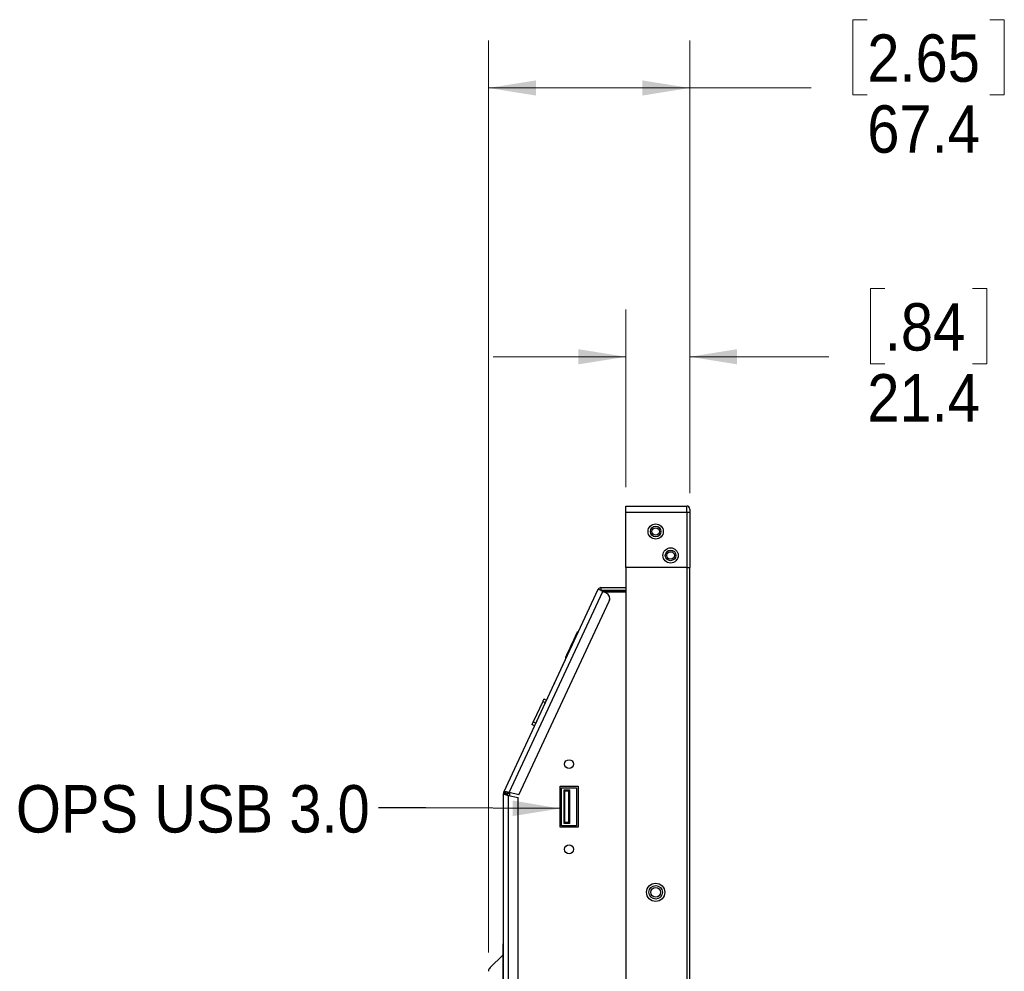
# Model space of a CAD drawing. Header units: millimetres. Extents: x 19 to 844, y 7 to 552.
# Tile 68 of 81: x 450 to 516, y 253 to 316. Entities that reach past the tile are written whole.
import ezdxf

# ---------------------------------------------------------------- set-up
doc = ezdxf.new("R2010")
doc.units = ezdxf.units.MM
doc.styles.add('SLDTEXTSTYLE2', font='GOTHIC.TTF', dxfattribs={"width": 0.913})
doc.styles.get("Standard").update_dxf_attribs({"font": 'GOTHIC.TTF'})
doc.dimstyles.new('SLDDIMSTYLE0', dxfattribs={"dimtxt": 3.175, "dimasz": 3.175, "dimexe": 0, "dimexo": 0.0625, "dimgap": 0.79375, "dimtad": 0, "dimtih": 1, "dimtoh": 1, "dimdec": 1, "dimlfac": 5, "dimrnd": 1e-09, "dimzin": 12, "dimdsep": 46, "dimtxsty": 'SLDTEXTSTYLE2', "dimsah": 1, "dimcen": 0.09, "dimadec": 0, "dimazin": 3, "dimtfac": 1, "dimtdec": 1, "dimtofl": 0, "dimtmove": 0, "dimatfit": 3, "dimfxl": 1, "dimfrac": 2, "dimtolj": 1, "dimtzin": 12, "dimarcsym": 0})
doc.dimstyles.new('SLDDIMSTYLE1', dxfattribs={"dimtxt": 3.175, "dimasz": 3.175, "dimexe": 0, "dimexo": 0.0625, "dimgap": 0.79375, "dimtad": 0, "dimtih": 1, "dimtoh": 1, "dimdec": 1, "dimlfac": 5, "dimrnd": 1e-09, "dimzin": 12, "dimdsep": 46, "dimtxsty": 'SLDTEXTSTYLE2', "dimsah": 1, "dimcen": 0.09, "dimadec": 0, "dimazin": 3, "dimtfac": 1, "dimtdec": 1, "dimtmove": 0, "dimatfit": 0, "dimfxl": 1, "dimfrac": 2, "dimtolj": 1, "dimtzin": 12, "dimarcsym": 0})
doc.dimstyles.new('SLDDIMSTYLE4', dxfattribs={"dimtxt": 0.18, "dimasz": 3.175, "dimexe": 0, "dimexo": 0.0625, "dimgap": 0, "dimtad": 0, "dimtih": 1, "dimtoh": 1, "dimdec": 0, "dimrnd": 1e-09, "dimzin": 0, "dimdsep": 46, "dimtxsty": 'STANDARD', "dimsah": 1, "dimcen": 0.09, "dimadec": 0, "dimazin": 0, "dimtfac": 3.175, "dimtdec": 0, "dimtofl": 0, "dimtmove": 0, "dimatfit": 3, "dimfxl": 1, "dimfrac": 2, "dimtolj": 1, "dimtzin": 0, "dimarcsym": 0})

# ---------------------------------------------------------------- blocks, each defined once
blk = doc.blocks.new('_D_7')
at = {"color": 7, "linetype": 'Continuous', "lineweight": 18}
for p, q in [((506.595, 316.342), (505.628, 316.342)), ((505.628, 316.342), (505.628, 311.301)), ((514.806, 316.342), (515.773, 316.342)), ((515.773, 316.342), (515.773, 311.301)), ((481.225, 253.885), (481.225, 314.944)), ((494.7, 284.639), (494.7, 314.944)), ((481.225, 311.769), (494.7, 311.769)), ((494.7, 311.769), (502.843, 311.769)), ((505.628, 311.301), (506.595, 311.301)), ((515.773, 311.301), (514.806, 311.301))]:
    blk.add_line(p, q, dxfattribs=at)
for points in [[(481.225, 311.769), (484.4, 311.261), (484.4, 312.277)], [(494.7, 311.769), (491.525, 312.277), (491.525, 311.261)]]:
    blk.add_solid(points, dxfattribs=at)
at = {"color": 7, "linetype": 'Continuous', "lineweight": 18, "char_height": 3.175, "attachment_point": 1, "style": 'SLDTEXTSTYLE2'}
for s, insert in [('2.65', (506.595, 315.357)), ('67.4', (506.595, 310.607))]:
    blk.add_mtext(s, dxfattribs=dict(at, insert=insert))
blk = doc.blocks.new('_D_8')
at = {"color": 7, "linetype": 'Continuous', "lineweight": 18}
for p, q in [((507.768, 298.342), (506.801, 298.342)), ((506.801, 298.342), (506.801, 293.301)), ((513.633, 298.342), (514.6, 298.342)), ((514.6, 298.342), (514.6, 293.301)), ((490.42, 285.039), (490.42, 296.944)), ((494.7, 284.639), (494.7, 296.944)), ((490.42, 293.769), (481.53, 293.769)), ((494.7, 293.769), (504.016, 293.769)), ((506.801, 293.301), (507.768, 293.301)), ((514.6, 293.301), (513.633, 293.301))]:
    blk.add_line(p, q, dxfattribs=at)
for points in [[(490.42, 293.769), (487.245, 294.277), (487.245, 293.261)], [(494.7, 293.769), (497.875, 293.261), (497.875, 294.277)]]:
    blk.add_solid(points, dxfattribs=at)
at = {"color": 7, "linetype": 'Continuous', "lineweight": 18, "char_height": 3.175, "attachment_point": 1, "style": 'SLDTEXTSTYLE2'}
for s, insert in [('.84', (507.768, 297.357)), ('21.4', (506.595, 292.607))]:
    blk.add_mtext(s, dxfattribs=dict(at, insert=insert))

msp = doc.modelspace()

# ---------------------------------------------------------------- linework, layer by layer
at = {"color": 7, "linetype": 'Continuous', "lineweight": 25}
for p, q in [((490.42, 283.769), (494.5, 283.769)), ((490.42, 283.369), (490.42, 283.769)), ((494.5, 283.369), (494.5, 283.769)), ((490.42, 283.369), (494.5, 283.369)), ((490.42, 279.649), (490.42, 283.369)), ((494.5, 283.369), (494.7, 283.369)), ((494.5, 283.369), (494.5, 279.649)), ((494.7, 283.569), (494.7, 283.369)), ((494.7, 283.369), (494.7, 279.649)), ((494.5, 279.649), (490.42, 279.649)), ((490.42, 279.649), (490.42, 168.81)), ((494.5, 279.649), (494.7, 279.649)), ((494.5, 279.649), (494.5, 155.965)), ((494.7, 155.965), (494.7, 279.649)), ((482.239, 264.611), (488.574, 278.198)), ((482.611, 264.587), (488.889, 278.051)), ((488.756, 278.314), (488.756, 278.114)), ((488.756, 278.314), (490.42, 278.314)), ((490.42, 278.114), (488.756, 278.114)), ((488.756, 278.113), (490.42, 278.113)), ((489.118, 277.944), (488.889, 278.051)), ((488.92, 278.037), (490.42, 278.037)), ((483.263, 264.442), (489.312, 277.413)), ((484.851, 270.686), (484.217, 269.326)), ((484.935, 270.867), (485.116, 270.782)), ((484.314, 269.06), (484.132, 269.145)), ((482.22, 155.046), (482.22, 264.526)), ((482.22, 264.526), (482.42, 264.526)), ((482.42, 264.526), (482.239, 264.611)), ((482.508, 264.573), (482.618, 264.522)), ((482.649, 264.578), (482.611, 264.587)), ((483.263, 264.442), (482.611, 264.587)), ((486.02, 265.007), (487.22, 265.007)), ((486.02, 262.267), (486.02, 265.007)), ((486.12, 264.907), (487.12, 264.907)), ((486.12, 262.367), (486.12, 264.907)), ((486.28, 262.517), (486.28, 264.757)), ((486.34, 264.697), (486.28, 264.757)), ((486.28, 264.757), (486.64, 264.757)), ((486.34, 262.577), (486.34, 264.697)), ((486.34, 264.697), (486.58, 264.697)), ((486.64, 264.757), (486.58, 264.697)), ((486.58, 264.697), (486.58, 262.577)), ((486.64, 264.757), (486.64, 262.517)), ((487.12, 264.907), (487.12, 262.367)), ((487.22, 265.007), (487.22, 262.267)), ((482.567, 155.335), (482.567, 264.391)), ((482.567, 264.391), (483.22, 264.247)), ((483.22, 155.988), (483.22, 264.247)), ((486.28, 262.517), (486.34, 262.577)), ((486.64, 262.517), (486.28, 262.517)), ((486.58, 262.577), (486.34, 262.577)), ((486.64, 262.517), (486.58, 262.577)), ((487.22, 262.267), (486.02, 262.267)), ((487.12, 262.367), (486.12, 262.367)), ((482.22, 255.466), (482.215, 255.466)), ((482.215, 255.466), (482.215, 254.466)), ((482.22, 255.706), (482.22, 255.706)), ((482.215, 162.486), (482.215, 254.466)), ((482.172, 253.706), (481.327, 252.861))]:
    msp.add_line(p, q, dxfattribs=at)
at = {"color": 8, "linetype": 'Continuous', "lineweight": 25}
for p, q in [((488.92, 278.037), (488.92, 278.037)), ((485.032, 270.601), (484.851, 270.686)), ((484.314, 269.06), (484.132, 269.145)), ((484.398, 269.242), (484.217, 269.326)), ((482.645, 264.579), (482.62, 264.526)), ((482.62, 264.526), (482.62, 264.38)), ((482.215, 254.466), (482.22, 254.466))]:
    msp.add_line(p, q, dxfattribs=at)
at = {"color": 7, "linetype": 'Continuous', "lineweight": 25, "flags": 128}
for points in [[(488.889, 278.051), (488.828, 278.08), (488.769, 278.107), (488.714, 278.133), (488.667, 278.155), (488.628, 278.173), (488.598, 278.187), (488.581, 278.195), (488.574, 278.198)], [(488.92, 278.037), (488.885, 278.053), (488.851, 278.069), (488.82, 278.084), (488.792, 278.097), (488.77, 278.107), (488.753, 278.115), (488.745, 278.118)], [(487.164, 275.316), (487.148, 275.282), (487.102, 275.183), (487.03, 275.028), (486.937, 274.828), (486.831, 274.601), (486.72, 274.363), (486.614, 274.136), (486.521, 273.936), (486.448, 273.78), (486.402, 273.682), (486.387, 273.648)], [(486.584, 273.929), (486.598, 273.96), (486.64, 274.049), (486.701, 274.181), (486.774, 274.337), (486.847, 274.493), (486.909, 274.626), (486.95, 274.714), (486.964, 274.745), (486.964, 274.745)], [(485.992, 272.66), (486.007, 272.692), (486.048, 272.78), (486.11, 272.912), (486.182, 273.068), (486.255, 273.224), (486.317, 273.357), (486.358, 273.445), (486.373, 273.476), (486.373, 273.476)], [(485.401, 271.392), (485.415, 271.423), (485.456, 271.511), (485.518, 271.643), (485.591, 271.8), (485.664, 271.956), (485.725, 272.088), (485.766, 272.176), (485.781, 272.207), (485.781, 272.207)], [(484.809, 270.123), (484.823, 270.154), (484.865, 270.242), (484.926, 270.375), (484.999, 270.531), (485.072, 270.687), (485.134, 270.819), (485.175, 270.907), (485.189, 270.939), (485.189, 270.939)], [(484.935, 270.867), (484.934, 270.863), (484.929, 270.853), (484.921, 270.836), (484.91, 270.814), (484.898, 270.786), (484.883, 270.755), (484.867, 270.721), (484.851, 270.686)], [(484.217, 269.326), (484.2, 269.291), (484.184, 269.257), (484.17, 269.225), (484.157, 269.198), (484.147, 269.175), (484.139, 269.159), (484.134, 269.148), (484.132, 269.145)], [(484.217, 268.854), (484.232, 268.885), (484.273, 268.973), (484.335, 269.106), (484.407, 269.262), (484.48, 269.418), (484.542, 269.55), (484.583, 269.639), (484.598, 269.67), (484.598, 269.67)], [(482.512, 264.489), (482.481, 264.521), (482.452, 264.556)], [(482.563, 264.582), (482.591, 264.554), (482.62, 264.526)]]:
    msp.add_lwpolyline(points, dxfattribs=at)
at = {"color": 7, "linetype": 'Continuous', "lineweight": 25}
for centre, radius in [((492.42, 282.067), 0.51), ((492.42, 282.067), 0.354), ((492.42, 282.067), 0.25), ((493.42, 280.467), 0.51), ((493.42, 280.467), 0.354), ((493.42, 280.467), 0.25), ((486.62, 266.487), 0.3), ((486.62, 260.787), 0.3), ((492.42, 257.907), 0.61), ((492.42, 257.907), 0.454), ((492.42, 257.907), 0.33)]:
    msp.add_circle(centre, radius, dxfattribs=at)
for centre, radius, start, end in [((494.5, 283.569), 0.2, 0, 90), ((488.756, 278.114), 0.2, 90, 155), ((488.949, 277.582), 0.4, 335, 65), ((488.949, 277.582), 0.4, 335, 360), ((487.237, 275.282), 0.08, 79.47654, 155.00046), ((486.459, 273.614), 0.08, 154.99954, 230.52346), ((482.42, 264.526), 0.2, 155, 180), ((482.594, 264.973), 0.583, 230.09759, 267.39593), ((482.379, 263.9), 0.725, 71.36222, 101.14366), ((482.581, 264.349), 0.24, 82.8586, 132.18096), ((482.656, 264.636), 0.26, 204.87125, 250.08912), ((482.872, 263.632), 0.929, 105.70638, 116.47615), ((482.067, 253.81), 0.147, 315, 0), ((481.572, 252.615), 0.347, 135, 180)]:
    msp.add_arc(centre, radius, start, end, dxfattribs=at)

# ---------------------------------------------------------------- texts
at = {"color": 7, "linetype": 'Continuous', "lineweight": 0, "insert": (449.567, 265.083), "char_height": 3.175, "attachment_point": 1, "style": 'SLDTEXTSTYLE2'}
msp.add_mtext('OPS USB 3.0', dxfattribs=at)

# ---------------------------------------------------------------- dimensions: what is measured, and where the dimension line sits
at = {"color": 7, "linetype": 'Continuous', "lineweight": 18}
for base, p1, dimstyle, picture, middle in [((494.7, 311.769), (481.225, 252.615), 'SLDDIMSTYLE0', '_D_7', (510.701, 311.769)), ((494.7, 293.769), (490.42, 283.769), 'SLDDIMSTYLE1', '_D_8', (510.701, 293.769))]:
    dim = msp.add_linear_dim(base=base, p1=p1, p2=(494.7, 283.369), dimstyle=dimstyle, dxfattribs=at)
    dim.commit()
    dim.dimension.update_dxf_attribs({"geometry": picture, "text_midpoint": middle, "dimtype": 160})

# ---------------------------------------------------------------- leaders
at = {"color": 7, "linetype": 'Continuous', "lineweight": 0}
msp.add_leader([(486.02, 263.514), (477.02, 263.565), (473.845, 263.565)], dimstyle='SLDDIMSTYLE4', dxfattribs=at)

doc.saveas('drawing.dxf')
